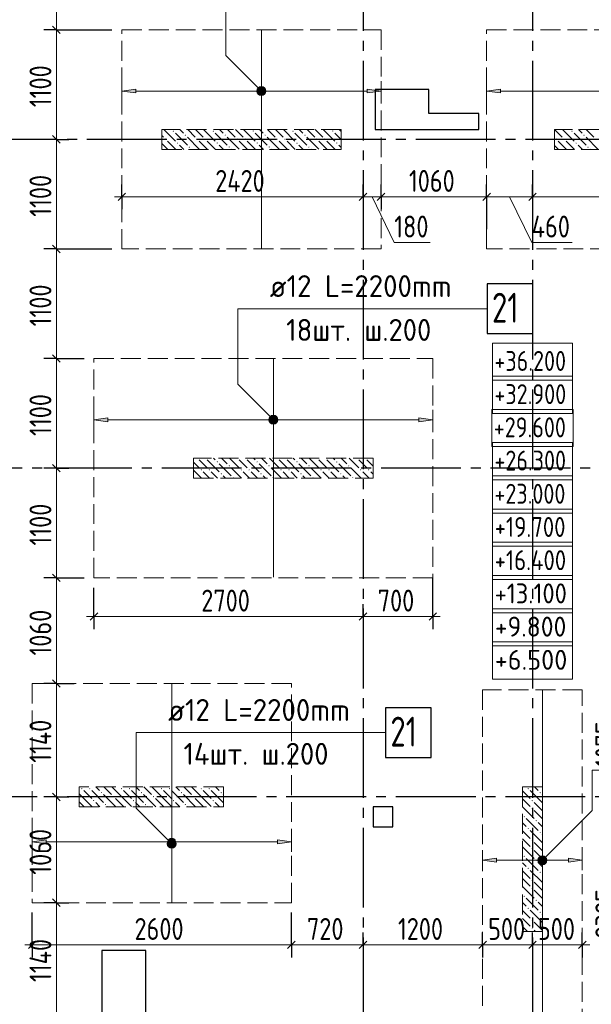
# Model space of a CAD drawing. Header units: millimetres. Extents: x 0 to 43617, y 0 to 59400.
# Tile 7 of 29: x 11179 to 16914, y 27049 to 36931. Entities that reach past the tile are written whole.
import ezdxf

# ---------------------------------------------------------------- set-up
doc = ezdxf.new("R2010")
doc.units = ezdxf.units.MM
doc.linetypes.add('______2', pattern=[270, 200, -70])
doc.linetypes.add('______5', pattern=[1100, 800, -100, 100, -100])
for name, color, linetype, lineweight in [('Standard', 7, 'Continuous', 25), ('Высотные отметки', 7, 'Continuous', 25), ('ДОП Верх по Х', 7, 'Continuous', 25), ('ЖБ Пилон', 180, 'Continuous', 25), ('Оси', 40, '______5', 18), ('Позиционная метка номер позиции', 7, 'Continuous', 13), ('Примечания', 7, 'Continuous', 25)]:
    doc.layers.add(name, color=color, linetype=linetype, lineweight=lineweight)
doc.layers.add('ЖБ Перекрытие верхний уровень', color=7, linetype='Continuous', lineweight=25, true_color=0xe0e0ff)
doc.styles.add('GOST 2.304-81', font='txt')
doc.styles.add('ISOCPEUR', font='txt')

msp = doc.modelspace()

# ---------------------------------------------------------------- hatches: boundary and pattern name
at = {"layer": 'ДОП Верх по Х', "linetype": 'Continuous', "lineweight": 13, "transparency": 33554687}
for points in [[(12344, 36195.5), (12204, 36215.5), (12344, 36235.5)], [(16004, 36195.5), (15864, 36215.5), (16004, 36235.5)], [(12064, 32895.5), (11924, 32915.5), (12064, 32935.5)], [(11444.4, 28660), (11304.4, 28680), (11444.4, 28700)], [(15964, 28474.3), (15824, 28494.3), (15964, 28514.3)]]:
    msp.add_hatch(color=7, dxfattribs=at).paths.add_polyline_path(points, flags=16)
for points in [[(13571.7, 36196.8), (13571.7, 36234.3), (13566.5, 36215.5)], [(13571.7, 36234.3), (13585.2, 36183.3), (13585.2, 36247.8)], [(13571.7, 36234.3), (13571.7, 36196.8), (13585.2, 36183.3)], [(13585.2, 36247.8), (13604, 36178), (13604, 36253)], [(13585.2, 36247.8), (13585.2, 36183.3), (13604, 36178)], [(13604, 36253), (13604, 36178), (13622.7, 36183.3)], [(13604, 36253), (13622.7, 36183.3), (13622.7, 36247.8)], [(13622.7, 36247.8), (13622.7, 36183.3), (13636.2, 36196.8)], [(13622.7, 36247.8), (13636.2, 36196.8), (13636.2, 36234.3)], [(13636.2, 36234.3), (13636.2, 36196.8), (13641.5, 36215.5)], [(14664, 36195.5), (14804, 36215.5), (14664, 36235.5)], [(13691.7, 32896.8), (13691.7, 32934.3), (13686.5, 32915.5)], [(13691.7, 32934.3), (13705.2, 32883.3), (13705.2, 32947.8)], [(13691.7, 32934.3), (13691.7, 32896.8), (13705.2, 32883.3)], [(13705.2, 32947.8), (13724, 32878), (13724, 32953)], [(13705.2, 32947.8), (13705.2, 32883.3), (13724, 32878)], [(13724, 32953), (13724, 32878), (13742.7, 32883.3)], [(13724, 32953), (13742.7, 32883.3), (13742.7, 32947.8)], [(13742.7, 32947.8), (13742.7, 32883.3), (13756.2, 32896.8)], [(13742.7, 32947.8), (13756.2, 32896.8), (13756.2, 32934.3)], [(13756.2, 32934.3), (13756.2, 32896.8), (13761.5, 32915.5)], [(15184, 32895.5), (15324, 32915.5), (15184, 32935.5)], [(12672.1, 28661.3), (12672.1, 28698.8), (12666.9, 28680)], [(12672.1, 28698.8), (12685.6, 28647.8), (12685.6, 28712.3)], [(12672.1, 28698.8), (12672.1, 28661.3), (12685.6, 28647.8)], [(12685.6, 28712.3), (12704.4, 28642.5), (12704.4, 28717.5)], [(12685.6, 28712.3), (12685.6, 28647.8), (12704.4, 28642.5)], [(12704.4, 28717.5), (12704.4, 28642.5), (12723.1, 28647.8)], [(12704.4, 28717.5), (12723.1, 28647.8), (12723.1, 28712.3)], [(12723.1, 28712.3), (12723.1, 28647.8), (12736.6, 28661.3)], [(12723.1, 28712.3), (12736.6, 28661.3), (12736.6, 28698.8)], [(12736.6, 28698.8), (12736.6, 28661.3), (12741.9, 28680)], [(13764.4, 28660), (13904.4, 28680), (13764.4, 28700)], [(16391.7, 28475.5), (16391.7, 28513), (16386.5, 28494.3)], [(16391.7, 28513), (16405.2, 28462), (16405.2, 28526.5)], [(16391.7, 28513), (16391.7, 28475.5), (16405.2, 28462)], [(16405.2, 28526.5), (16424, 28456.8), (16424, 28531.8)], [(16405.2, 28526.5), (16405.2, 28462), (16424, 28456.8)], [(16424, 28531.8), (16424, 28456.8), (16442.7, 28462)], [(16424, 28531.8), (16442.7, 28462), (16442.7, 28526.5)], [(16442.7, 28526.5), (16442.7, 28462), (16456.2, 28475.5)], [(16442.7, 28526.5), (16456.2, 28475.5), (16456.2, 28513)], [(16456.2, 28513), (16456.2, 28475.5), (16461.5, 28494.3)], [(16684, 28474.3), (16824, 28494.3), (16684, 28514.3)]]:
    msp.add_hatch(color=7, dxfattribs=at).paths.add_polyline_path(points)
at = {"layer": 'ЖБ Пилон', "linetype": 'Continuous', "lineweight": 18, "transparency": 33554687}
for points in [[(12714.5, 35813.1), (12721, 35819.6), (12727.5, 35813.1), (12721, 35806.6)], [(12834.5, 35773.1), (12841, 35779.6), (12847.4, 35773.1), (12841, 35766.6)], [(13114.5, 35813.1), (13121, 35819.6), (13127.5, 35813.1), (13121, 35806.6)], [(13234.5, 35773.1), (13241, 35779.6), (13247.4, 35773.1), (13241, 35766.6)], [(13514.5, 35813.1), (13521, 35819.6), (13527.5, 35813.1), (13521, 35806.6)], [(13634.5, 35773.1), (13641, 35779.6), (13647.4, 35773.1), (13641, 35766.6)], [(13914.5, 35813.1), (13921, 35819.6), (13927.5, 35813.1), (13921, 35806.6)], [(14034.5, 35773.1), (14041, 35779.6), (14047.4, 35773.1), (14041, 35766.6)], [(14314.5, 35813.1), (14321, 35819.6), (14327.5, 35813.1), (14321, 35806.6)], [(16714.5, 35813.1), (16721, 35819.6), (16727.5, 35813.1), (16721, 35806.6)], [(16834.5, 35773.1), (16840.9, 35779.6), (16847.4, 35773.1), (16840.9, 35766.6)], [(12634.5, 35733.1), (12641, 35739.6), (12647.4, 35733.1), (12641, 35726.6)], [(12754.4, 35693.1), (12760.9, 35699.6), (12767.4, 35693.1), (12760.9, 35686.6)], [(12954.4, 35733.1), (12960.9, 35739.6), (12967.4, 35733.1), (12960.9, 35726.6)], [(13034.5, 35733.1), (13041, 35739.6), (13047.4, 35733.1), (13041, 35726.6)], [(13154.4, 35693.1), (13160.9, 35699.6), (13167.4, 35693.1), (13160.9, 35686.6)], [(13354.4, 35733.1), (13360.9, 35739.6), (13367.4, 35733.1), (13360.9, 35726.6)], [(13434.5, 35733.1), (13441, 35739.6), (13447.4, 35733.1), (13441, 35726.6)], [(13554.4, 35693.1), (13560.9, 35699.6), (13567.4, 35693.1), (13560.9, 35686.6)], [(13754.4, 35733.1), (13760.9, 35739.6), (13767.4, 35733.1), (13760.9, 35726.6)], [(13834.5, 35733.1), (13841, 35739.6), (13847.4, 35733.1), (13841, 35726.6)], [(13954.4, 35693.1), (13960.9, 35699.6), (13967.4, 35693.1), (13960.9, 35686.6)], [(14154.4, 35733.1), (14160.9, 35739.6), (14167.4, 35733.1), (14160.9, 35726.6)], [(14234.5, 35733.1), (14241, 35739.6), (14247.4, 35733.1), (14241, 35726.6)], [(14354.4, 35693.1), (14360.9, 35699.6), (14367.4, 35693.1), (14360.9, 35686.6)], [(16554.4, 35733.1), (16560.9, 35739.6), (16567.4, 35733.1), (16560.9, 35726.6)], [(16634.5, 35733.1), (16640.9, 35739.6), (16647.4, 35733.1), (16640.9, 35726.6)], [(16754.4, 35693.1), (16760.9, 35699.6), (16767.4, 35693.1), (16760.9, 35686.6)], [(12874.5, 35653.1), (12881, 35659.6), (12887.5, 35653.1), (12881, 35646.6)], [(13274.5, 35653.1), (13281, 35659.6), (13287.5, 35653.1), (13281, 35646.6)], [(13674.5, 35653.1), (13681, 35659.6), (13687.5, 35653.1), (13681, 35646.6)], [(14074.5, 35653.1), (14081, 35659.6), (14087.5, 35653.1), (14081, 35646.6)], [(16874.5, 35653.1), (16881, 35659.6), (16887.5, 35653.1), (16881, 35646.6)], [(12964.3, 32530), (12960.9, 32526.6), (12957.6, 32530)], [(13044.3, 32530), (13041, 32526.6), (13037.6, 32530)], [(13364.3, 32530), (13360.9, 32526.6), (13357.6, 32530)], [(13444.3, 32530), (13441, 32526.6), (13437.6, 32530)], [(13764.3, 32530), (13760.9, 32526.6), (13757.6, 32530)], [(13844.3, 32530), (13841, 32526.6), (13837.6, 32530)], [(14164.3, 32530), (14160.9, 32526.6), (14157.6, 32530)], [(14244.3, 32530), (14241, 32526.6), (14237.6, 32530)], [(14564.3, 32530), (14560.9, 32526.6), (14557.6, 32530)], [(14644.3, 32530), (14641, 32526.6), (14637.6, 32530)], [(12994.5, 32413.1), (13001, 32419.6), (13007.5, 32413.1), (13001, 32406.6)], [(13074.5, 32413.1), (13081, 32419.6), (13087.5, 32413.1), (13081, 32406.6)], [(13154.4, 32493.1), (13160.9, 32499.6), (13167.4, 32493.1), (13160.9, 32486.6)], [(13274.5, 32453.1), (13281, 32459.6), (13287.5, 32453.1), (13281, 32446.6)], [(13394.5, 32413.1), (13401, 32419.6), (13407.5, 32413.1), (13401, 32406.6)], [(13474.5, 32413.1), (13481, 32419.6), (13487.5, 32413.1), (13481, 32406.6)], [(13554.4, 32493.1), (13560.9, 32499.6), (13567.4, 32493.1), (13560.9, 32486.6)], [(13674.5, 32453.1), (13681, 32459.6), (13687.5, 32453.1), (13681, 32446.6)], [(13794.5, 32413.1), (13801, 32419.6), (13807.5, 32413.1), (13801, 32406.6)], [(13874.5, 32413.1), (13881, 32419.6), (13887.5, 32413.1), (13881, 32406.6)], [(13954.4, 32493.1), (13960.9, 32499.6), (13967.4, 32493.1), (13960.9, 32486.6)], [(14074.5, 32453.1), (14081, 32459.6), (14087.5, 32453.1), (14081, 32446.6)], [(14194.5, 32413.1), (14201, 32419.6), (14207.5, 32413.1), (14201, 32406.6)], [(14274.5, 32413.1), (14281, 32419.6), (14287.5, 32413.1), (14281, 32406.6)], [(14354.4, 32493.1), (14360.9, 32499.6), (14367.4, 32493.1), (14360.9, 32486.6)], [(14474.5, 32453.1), (14481, 32459.6), (14487.5, 32453.1), (14481, 32446.6)], [(14594.5, 32413.1), (14601, 32419.6), (14607.5, 32413.1), (14601, 32406.6)], [(14674.5, 32413.1), (14681, 32419.6), (14687.5, 32413.1), (14681, 32406.6)], [(12924, 32336.6), (12927.5, 32333.1), (12924.3, 32330), (12924, 32330)], [(13194.5, 32373.1), (13201, 32379.6), (13207.5, 32373.1), (13201, 32366.6)], [(13314.5, 32333.1), (13321, 32339.6), (13327.5, 32333.1), (13324.3, 32330), (13317.6, 32330)], [(13594.5, 32373.1), (13601, 32379.6), (13607.5, 32373.1), (13601, 32366.6)], [(13714.5, 32333.1), (13721, 32339.6), (13727.5, 32333.1), (13724.3, 32330), (13717.6, 32330)], [(13994.5, 32373.1), (14001, 32379.6), (14007.5, 32373.1), (14001, 32366.6)], [(14114.5, 32333.1), (14121, 32339.6), (14127.5, 32333.1), (14124.3, 32330), (14117.6, 32330)], [(14394.5, 32373.1), (14401, 32379.6), (14407.5, 32373.1), (14401, 32366.6)], [(14514.5, 32333.1), (14521, 32339.6), (14527.5, 32333.1), (14524.3, 32330), (14517.6, 32330)], [(11794.5, 29213.1), (11801, 29219.6), (11807.5, 29213.1), (11801, 29206.6)], [(11874.5, 29213.1), (11881, 29219.6), (11887.5, 29213.1), (11881, 29206.6)], [(11994.5, 29173.1), (12001, 29179.6), (12007.5, 29173.1), (12001, 29166.6)], [(12194.5, 29213.1), (12201, 29219.6), (12207.5, 29213.1), (12201, 29206.6)], [(12274.5, 29213.1), (12281, 29219.6), (12287.5, 29213.1), (12281, 29206.6)], [(12394.5, 29173.1), (12401, 29179.6), (12407.5, 29173.1), (12401, 29166.6)], [(12594.5, 29213.1), (12601, 29219.6), (12607.5, 29213.1), (12601, 29206.6)], [(12674.5, 29213.1), (12681, 29219.6), (12687.5, 29213.1), (12681, 29206.6)], [(12794.5, 29173.1), (12801, 29179.6), (12807.5, 29173.1), (12801, 29166.6)], [(12994.5, 29213.1), (13001, 29219.6), (13007.5, 29213.1), (13001, 29206.6)], [(13074.5, 29213.1), (13081, 29219.6), (13087.5, 29213.1), (13081, 29206.6)], [(13194.5, 29173.1), (13201, 29179.6), (13207.5, 29173.1), (13201, 29166.6)], [(16274.5, 29213.1), (16281, 29219.6), (16287.5, 29213.1), (16281, 29206.6)], [(16394.5, 29173.1), (16401, 29179.6), (16407.5, 29173.1), (16401, 29166.6)], [(11914.5, 29093.1), (11921, 29099.6), (11927.5, 29093.1), (11921, 29086.6)], [(12034.5, 29053.1), (12041, 29059.6), (12047.4, 29053.1), (12041, 29046.6)], [(12114.5, 29133.1), (12121, 29139.6), (12127.5, 29133.1), (12121, 29126.6)], [(12314.5, 29093.1), (12321, 29099.6), (12327.5, 29093.1), (12321, 29086.6)], [(12434.5, 29053.1), (12441, 29059.6), (12447.4, 29053.1), (12441, 29046.6)], [(12514.5, 29133.1), (12521, 29139.6), (12527.5, 29133.1), (12521, 29126.6)], [(12714.5, 29093.1), (12721, 29099.6), (12727.5, 29093.1), (12721, 29086.6)], [(12834.5, 29053.1), (12841, 29059.6), (12847.4, 29053.1), (12841, 29046.6)], [(12914.5, 29133.1), (12921, 29139.6), (12927.5, 29133.1), (12921, 29126.6)], [(13114.5, 29093.1), (13121, 29099.6), (13127.5, 29093.1), (13121, 29086.6)], [(16314.5, 29093.1), (16321, 29099.6), (16327.5, 29093.1), (16321, 29086.6)], [(16314.5, 29013.1), (16321, 29019.6), (16327.5, 29013.1), (16321, 29006.6)], [(16234.5, 28933.1), (16240.9, 28939.6), (16247.4, 28933.1), (16240.9, 28926.6)], [(16354.4, 28893.1), (16360.9, 28899.6), (16367.4, 28893.1), (16360.9, 28886.6)], [(16274.5, 28813.1), (16281, 28819.6), (16287.5, 28813.1), (16281, 28806.6)], [(16394.5, 28773.1), (16401, 28779.6), (16407.5, 28773.1), (16401, 28766.6)], [(16314.5, 28693.1), (16321, 28699.6), (16327.5, 28693.1), (16321, 28686.6)], [(16314.5, 28613.1), (16321, 28619.6), (16327.5, 28613.1), (16321, 28606.6)], [(16234.5, 28533.1), (16240.9, 28539.6), (16247.4, 28533.1), (16240.9, 28526.6)], [(16354.4, 28493.1), (16360.9, 28499.6), (16367.4, 28493.1), (16360.9, 28486.6)], [(16274.5, 28413.1), (16281, 28419.6), (16287.5, 28413.1), (16281, 28406.6)], [(16394.5, 28373.1), (16401, 28379.6), (16407.5, 28373.1), (16401, 28366.6)], [(16314.5, 28293.1), (16321, 28299.6), (16327.5, 28293.1), (16321, 28286.6)], [(16314.5, 28213.1), (16321, 28219.6), (16327.5, 28213.1), (16321, 28206.6)], [(16234.5, 28133.1), (16240.9, 28139.6), (16247.4, 28133.1), (16240.9, 28126.6)], [(16354.4, 28093.1), (16360.9, 28099.6), (16367.4, 28093.1), (16360.9, 28086.6)], [(16274.5, 28013.1), (16281, 28019.6), (16287.5, 28013.1), (16281, 28006.6)], [(16394.5, 27973.1), (16401, 27979.6), (16407.5, 27973.1), (16401, 27966.6)], [(16314.5, 27893.1), (16321, 27899.6), (16327.5, 27893.1), (16321, 27886.6)], [(16314.5, 27813.1), (16321, 27819.6), (16327.5, 27813.1), (16321, 27806.6)]]:
    msp.add_hatch(color=7, dxfattribs=at).paths.add_polyline_path(points, flags=16)
at = {"layer": 'Позиционная метка номер позиции', "linetype": 'Continuous', "lineweight": 13, "transparency": 33554687}
for points in [[(13572.2, 36183.7), (13615.5, 36258.8), (13560.7, 36204.1)], [(13560.7, 36204.1), (13615.5, 36258.8), (13592.5, 36258.8)], [(13560.7, 36204.1), (13592.5, 36258.8), (13560.7, 36227)], [(13560.7, 36227), (13592.5, 36258.8), (13572.2, 36247.3)], [(13572.2, 36183.7), (13635.8, 36247.3), (13615.5, 36258.8)], [(13592.5, 36172.2), (13635.8, 36247.3), (13572.2, 36183.7)], [(13592.5, 36172.2), (13647.3, 36227), (13635.8, 36247.3)], [(13615.5, 36172.2), (13647.3, 36227), (13592.5, 36172.2)], [(13615.5, 36172.2), (13647.3, 36204.1), (13647.3, 36227)], [(13647.3, 36204.1), (13615.5, 36172.2), (13635.8, 36183.7)], [(13692.2, 32883.7), (13735.4, 32958.8), (13680.7, 32904.1)], [(13680.7, 32904.1), (13735.4, 32958.8), (13712.5, 32958.8)], [(13680.7, 32904.1), (13712.5, 32958.8), (13680.7, 32927)], [(13680.7, 32927), (13712.5, 32958.8), (13692.2, 32947.3)], [(13692.2, 32883.7), (13755.8, 32947.3), (13735.4, 32958.8)], [(13712.5, 32872.2), (13755.8, 32947.3), (13692.2, 32883.7)], [(13712.5, 32872.2), (13767.3, 32927), (13755.8, 32947.3)], [(13735.4, 32872.2), (13767.3, 32927), (13712.5, 32872.2)], [(13735.4, 32872.2), (13767.3, 32904.1), (13767.3, 32927)], [(13767.3, 32904.1), (13735.4, 32872.2), (13755.8, 32883.7)], [(12672.6, 28629.2), (12715.8, 28704.3), (12661.1, 28649.6)], [(12661.1, 28649.6), (12715.8, 28704.3), (12692.9, 28704.3)], [(12661.1, 28649.6), (12692.9, 28704.3), (12661.1, 28672.5)], [(12661.1, 28672.5), (12692.9, 28704.3), (12672.6, 28692.8)], [(12672.6, 28629.2), (12736.2, 28692.8), (12715.8, 28704.3)], [(12692.9, 28617.7), (12736.2, 28692.8), (12672.6, 28629.2)], [(12692.9, 28617.7), (12747.7, 28672.5), (12736.2, 28692.8)], [(12715.8, 28617.7), (12747.7, 28672.5), (12692.9, 28617.7)], [(12715.8, 28617.7), (12747.7, 28649.6), (12747.7, 28672.5)], [(12747.7, 28649.6), (12715.8, 28617.7), (12736.2, 28629.2)], [(16380.7, 28505.7), (16455.8, 28462.5), (16392.2, 28526.1)], [(16380.7, 28482.8), (16435.4, 28451), (16380.7, 28505.7)], [(16380.7, 28505.7), (16435.4, 28451), (16455.8, 28462.5)], [(16412.5, 28451), (16380.7, 28482.8), (16392.2, 28462.5)], [(16380.7, 28482.8), (16412.5, 28451), (16435.4, 28451)], [(16392.2, 28526.1), (16467.3, 28482.8), (16412.5, 28537.5)], [(16392.2, 28526.1), (16455.8, 28462.5), (16467.3, 28482.8)], [(16412.5, 28537.5), (16467.3, 28482.8), (16467.3, 28505.7)], [(16412.5, 28537.5), (16467.3, 28505.7), (16435.4, 28537.5)], [(16435.4, 28537.5), (16467.3, 28505.7), (16455.8, 28526.1)]]:
    msp.add_hatch(color=7, dxfattribs=at).paths.add_polyline_path(points)

# ---------------------------------------------------------------- linework, layer by layer
at = {"layer": 'Standard', "color": 7, "linetype": 'Continuous', "lineweight": 13, "transparency": 33554687}
for p, q in [((11546.9, 37930), (11546.9, 36830)), ((11546.9, 36830), (11546.9, 35730)), ((11546.9, 35730), (11546.9, 34630)), ((12204, 35153.1), (12129, 35153.1)), ((14624, 35153.1), (14804, 35153.1)), ((14714, 35153.1), (14936.4, 34694.9)), ((14804, 35153.1), (15864, 35153.1)), ((15864, 35153.1), (16324, 35153.1)), ((16094, 35153.1), (16316.4, 34694.9)), ((16324, 35153.1), (19264, 35153.1)), ((14936.4, 34694.9), (15296.1, 34694.9)), ((16316.4, 34694.9), (16723, 34694.9)), ((11546.9, 34630), (11546.9, 33530)), ((11546.9, 33530), (11546.9, 32430)), ((11546.9, 32430), (11546.9, 31330)), ((11546.9, 31330), (11546.9, 30268.9)), ((11924, 30940.7), (11849, 30940.7)), ((11924, 30940.7), (14624, 30940.7)), ((14624, 30940.7), (15324, 30940.7)), ((15324, 30940.7), (15399, 30940.7)), ((11546.9, 30268.9), (11546.9, 29130)), ((11546.9, 29130), (11546.9, 28068.9)), ((11546.9, 28068.9), (11546.9, 26930)), ((11304.4, 27645.1), (11229.4, 27645.1)), ((11304.4, 27645.1), (13904.4, 27645.1)), ((13904.4, 27645.1), (14624, 27645.1)), ((14624, 27645.1), (15824, 27645.1)), ((15824, 27645.1), (16324, 27645.1)), ((16324, 27645.1), (16824, 27645.1)), ((16824, 27645.1), (16899, 27645.1))]:
    msp.add_line(p, q, dxfattribs=at)
at = {"layer": 'Standard', "color": 7, "linetype": 'Continuous', "lineweight": 25, "transparency": 33554687}
for p, q in [((11509.4, 36867.5), (11584.4, 36792.5)), ((14744, 36230), (14744, 35830)), ((15284, 36230), (14744, 36230)), ((15284, 35990), (15284, 36230)), ((15784, 35990), (15284, 35990)), ((15784, 35830), (15784, 35990)), ((14744, 35830), (15784, 35830)), ((11509.4, 35767.5), (11584.4, 35692.5)), ((12166.5, 35115.6), (12241.5, 35190.6)), ((14586.5, 35115.6), (14661.5, 35190.6)), ((14766.5, 35115.6), (14841.5, 35190.6)), ((15826.5, 35115.6), (15901.5, 35190.6)), ((16286.5, 35115.6), (16361.5, 35190.6)), ((11509.4, 34667.5), (11584.4, 34592.5)), ((11509.4, 33567.5), (11584.4, 33492.5)), ((11509.4, 32467.5), (11584.4, 32392.5)), ((11509.4, 31367.5), (11584.4, 31292.5)), ((11886.5, 30903.2), (11961.5, 30978.2)), ((14586.5, 30903.2), (14661.5, 30978.2)), ((15286.5, 30903.2), (15361.5, 30978.2)), ((11509.4, 30306.4), (11584.4, 30231.4)), ((11509.4, 29167.5), (11584.4, 29092.5)), ((14724, 29030), (14724, 28830)), ((14924, 29030), (14724, 29030)), ((14924, 28830), (14924, 29030)), ((14724, 28830), (14924, 28830)), ((11509.4, 28106.4), (11584.4, 28031.4)), ((11266.9, 27607.6), (11341.9, 27682.6)), ((13866.9, 27607.6), (13941.9, 27682.6)), ((14586.5, 27607.6), (14661.5, 27682.6)), ((15786.5, 27607.6), (15861.5, 27682.6)), ((16286.5, 27607.6), (16361.5, 27682.6)), ((16786.5, 27607.6), (16861.5, 27682.6)), ((12004, 27590), (12004, 26330)), ((12444, 27590), (12004, 27590)), ((12444, 25930), (12444, 27590))]:
    msp.add_line(p, q, dxfattribs=at)
at = {"layer": 'Standard', "color": 251, "linetype": 'Continuous', "lineweight": -3, "true_color": 0x656565, "transparency": 33554687}
for p, q in [((11546.9, 36830), (11421.9, 36830)), ((11546.9, 36830), (11671.9, 36830)), ((11546.9, 35730), (11421.9, 35730)), ((11546.9, 35730), (11671.9, 35730)), ((11546.9, 35730), (11546.9, 35730)), ((12204, 35153.1), (12204, 35278.1)), ((14624, 35153.1), (14624, 35278.1)), ((14804, 35153.1), (14804, 35278.1)), ((15864, 35153.1), (15864, 35278.1)), ((16324, 35153.1), (16324, 35278.1)), ((12204, 35153.1), (12204, 35028.1)), ((12204, 35153.1), (12204, 35153.1)), ((14624, 35153.1), (14624, 35028.1)), ((14624, 35153.1), (14624, 35153.1)), ((14804, 35153.1), (14804, 35028.1)), ((14804, 35153.1), (14804, 35153.1)), ((15864, 35153.1), (15864, 35028.1)), ((15864, 35153.1), (15864, 34830)), ((16324, 35153.1), (16324, 35028.1)), ((16324, 35153.1), (16324, 35153.1)), ((11546.9, 34630), (11421.9, 34630)), ((11546.9, 34630), (11671.9, 34630)), ((11546.9, 33530), (11421.9, 33530)), ((11546.9, 33530), (11671.9, 33530)), ((11546.9, 32430), (11421.9, 32430)), ((11546.9, 32430), (11671.9, 32430)), ((11546.9, 32430), (11546.9, 32430)), ((11546.9, 31330), (11421.9, 31330)), ((11546.9, 31330), (11671.9, 31330)), ((15324, 30940.7), (15324, 31330)), ((11924, 30940.7), (11924, 31230)), ((11924, 30940.7), (11924, 31065.7)), ((14624, 30940.7), (14624, 31065.7)), ((15324, 30940.7), (15324, 31065.7)), ((11924, 30940.7), (11924, 30815.7)), ((14624, 30940.7), (14624, 30815.7)), ((14624, 30940.7), (14624, 30940.7)), ((15324, 30940.7), (15324, 30815.7)), ((11546.9, 30268.9), (11421.9, 30268.9)), ((11546.9, 30268.9), (11671.9, 30268.9)), ((11546.9, 30268.9), (11726.5, 30268.9)), ((11546.9, 29130), (11421.9, 29130)), ((11546.9, 29130), (11671.9, 29130)), ((11546.9, 29130), (11552.7, 29130)), ((11546.9, 28068.9), (11421.9, 28068.9)), ((11546.9, 28068.9), (11671.9, 28068.9)), ((11546.9, 28068.9), (11546.9, 28068.9)), ((11304.4, 27645.1), (11304.4, 27968.9)), ((11304.4, 27645.1), (11304.4, 27770.1)), ((13904.4, 27645.1), (13904.4, 27770.1)), ((14624, 27645.1), (14624, 27770.1)), ((15824, 27645.1), (15824, 27770.1)), ((16324, 27645.1), (16324, 27770.1)), ((16824, 27645.1), (16824, 27770.1)), ((11304.4, 27645.1), (11304.4, 27520.1)), ((13904.4, 27645.1), (13904.4, 27520.1)), ((14624, 27645.1), (14624, 27520.1)), ((14624, 27645.1), (14624, 27645.1)), ((15824, 27645.1), (15824, 27520.1)), ((15824, 27645.1), (15824, 27645.1)), ((16324, 27645.1), (16324, 27520.1)), ((16324, 27645.1), (16324, 27645.1)), ((16824, 27645.1), (16824, 27520.1)), ((16824, 27645.1), (16824, 27645.1))]:
    msp.add_line(p, q, dxfattribs=at)
for points in [[(11546.9, 36830), (11707.4, 36830), (11707.4, 36830), (12104, 36830)], [(11546.9, 34630), (11747.6, 34630), (11747.6, 34630), (12104, 34630)], [(11546.9, 33530), (11767.7, 33530), (11767.7, 33530), (11824, 33530)], [(11546.9, 31330), (11807.9, 31330), (11807.9, 31330), (11824, 31330)], [(13904.4, 27645.1), (13904.4, 27662.1), (13904.4, 27662.1), (13904.4, 27662.1), (13904.4, 27662.1), (13904.4, 27662.1), (13904.4, 27662.1), (13904.4, 27662.1), (13904.4, 27662.1), (13904.4, 27968.9)]]:
    msp.add_lwpolyline(points, dxfattribs=at)
at = {"layer": 'Standard', "color": 7, "linetype": 'Continuous', "lineweight": 13, "transparency": 33554687}
msp.add_lwpolyline([(12204, 35153.1), (13183.2, 35153.1), (13183.2, 35153.1), (13300.6, 35153.1), (13300.6, 35153.1), (14624, 35153.1)], dxfattribs=at)
at = {"layer": 'Высотные отметки', "color": 7, "linetype": 'Continuous', "lineweight": 18, "transparency": 33554687}
for points in [[(15922.3, 33312.9), (16725.7, 33312.9), (16725.7, 33686.2), (15922.3, 33686.2), (15922.3, 33312.9)], [(15922.3, 32979.5), (16725.7, 32979.5), (16725.7, 33352.9), (15922.3, 33352.9), (15922.3, 32979.5)], [(15915.7, 32646.2), (16732.3, 32646.2), (16732.3, 33019.5), (15915.7, 33019.5), (15915.7, 32646.2)], [(15922.3, 32312.9), (16725.7, 32312.9), (16725.7, 32686.2), (15922.3, 32686.2), (15922.3, 32312.9)], [(15922.3, 31979.5), (16725.7, 31979.5), (16725.7, 32352.9), (15922.3, 32352.9), (15922.3, 31979.5)], [(15923.7, 31646.2), (16724.3, 31646.2), (16724.3, 32019.5), (15923.7, 32019.5), (15923.7, 31646.2)], [(15923.7, 31312.9), (16724.3, 31312.9), (16724.3, 31686.2), (15923.7, 31686.2), (15923.7, 31312.9)], [(15922.2, 30979.5), (16724.6, 30979.5), (16724.6, 31352.9), (15922.2, 31352.9), (15922.2, 30979.5)], [(15922.8, 30646.2), (16725.2, 30646.2), (16725.2, 31019.5), (15922.8, 31019.5), (15922.8, 30646.2)], [(15921.2, 30312.9), (16726.8, 30312.9), (16726.8, 30686.2), (15921.2, 30686.2), (15921.2, 30312.9)]]:
    msp.add_lwpolyline(points, dxfattribs=at)
at = {"layer": 'ДОП Верх по Х', "color": 7, "linetype": 'Continuous', "lineweight": 18, "transparency": 33554687}
for p, q in [((13604, 36824), (13604, 34636)), ((13724, 33524), (13724, 31336)), ((12704.4, 30262.9), (12704.4, 28074.9)), ((16424, 30199), (16424, 26811))]:
    msp.add_line(p, q, dxfattribs=at)
at = {"layer": 'ДОП Верх по Х', "color": 251, "linetype": 'Continuous', "lineweight": 13, "true_color": 0x494949, "transparency": 33554687}
for p, q in [((12204, 36215.5), (12204, 36315.5)), ((14804, 36215.5), (14804, 36315.5)), ((15864, 36215.5), (15864, 36315.5)), ((12204, 36215.5), (12344, 36235.5)), ((12344, 36195.5), (12204, 36215.5)), ((12204, 36215.5), (12204, 36115.5)), ((12204, 36215.5), (12204, 36215.5)), ((12344, 36235.5), (12344, 36195.5)), ((12344, 36215.5), (13574, 36215.5)), ((13604, 36253), (13604, 36253)), ((13604, 36178), (13604, 36178)), ((13634, 36215.5), (14664, 36215.5)), ((14804, 36215.5), (14664, 36235.5)), ((14664, 36235.5), (14664, 36195.5)), ((14664, 36195.5), (14804, 36215.5)), ((14804, 36215.5), (14804, 36115.5)), ((14804, 36215.5), (14804, 36215.5)), ((15864, 36215.5), (16004, 36235.5)), ((16004, 36195.5), (15864, 36215.5)), ((15864, 36215.5), (15864, 36115.5)), ((15864, 36215.5), (15864, 36215.5)), ((16004, 36235.5), (16004, 36195.5)), ((16004, 36215.5), (17634, 36215.5)), ((11924, 32915.5), (11924, 33015.5)), ((15324, 32915.5), (15324, 33015.5)), ((11924, 32915.5), (12064, 32935.5)), ((12064, 32895.5), (11924, 32915.5)), ((11924, 32915.5), (11924, 32815.5)), ((11924, 32915.5), (11924, 32915.5)), ((12064, 32935.5), (12064, 32895.5)), ((12064, 32915.5), (13694, 32915.5)), ((13724, 32953), (13724, 32953)), ((13754, 32915.5), (15184, 32915.5)), ((15324, 32915.5), (15184, 32935.5)), ((15184, 32935.5), (15184, 32895.5)), ((15184, 32895.5), (15324, 32915.5)), ((15324, 32915.5), (15324, 32815.5)), ((15324, 32915.5), (15324, 32915.5)), ((13724, 32878), (13724, 32878)), ((11304.4, 28680), (11304.4, 28780)), ((13904.4, 28680), (13904.4, 28780)), ((11304.4, 28680), (11444.4, 28700)), ((11444.4, 28660), (11304.4, 28680)), ((11304.4, 28680), (11304.4, 28580)), ((11304.4, 28680), (11304.4, 28680)), ((11444.4, 28700), (11444.4, 28660)), ((11444.4, 28680), (12674.4, 28680)), ((12704.4, 28717.5), (12704.4, 28717.5)), ((12734.4, 28680), (13764.4, 28680)), ((13904.4, 28680), (13764.4, 28700)), ((13764.4, 28700), (13764.4, 28660)), ((13764.4, 28660), (13904.4, 28680)), ((13904.4, 28680), (13904.4, 28580)), ((13904.4, 28680), (13904.4, 28680)), ((12704.4, 28642.5), (12704.4, 28642.5)), ((15824, 28494.3), (15824, 28594.3)), ((16824, 28494.3), (16824, 28594.3)), ((15824, 28494.3), (15964, 28514.3)), ((15964, 28474.3), (15824, 28494.3)), ((15824, 28494.3), (15824, 28394.3)), ((15824, 28494.3), (15824, 28494.3)), ((15964, 28514.3), (15964, 28474.3)), ((15964, 28494.3), (16394, 28494.3)), ((16424, 28531.8), (16424, 28531.8)), ((16454, 28494.3), (16684, 28494.3)), ((16824, 28494.3), (16684, 28514.3)), ((16684, 28514.3), (16684, 28474.3)), ((16684, 28474.3), (16824, 28494.3)), ((16824, 28494.3), (16824, 28394.3)), ((16824, 28494.3), (16824, 28494.3)), ((16424, 28456.8), (16424, 28456.8))]:
    msp.add_line(p, q, dxfattribs=at)
at = {"layer": 'ДОП Верх по Х', "color": 7, "linetype": 'Continuous', "lineweight": 13, "transparency": 33554687}
for p, q in [((13667.6, 34030), (15753.6, 34030)), ((12648, 29775.5), (14734, 29775.5))]:
    msp.add_line(p, q, dxfattribs=at)
at = {"layer": 'ДОП Верх по Х', "color": 7, "linetype": 'Continuous', "lineweight": 25, "transparency": 33554687}
for points in [[(15867.6, 33780), (16327.6, 33780), (16327.6, 34280), (15867.6, 34280), (15867.6, 33780)], [(14848, 29525.5), (15308, 29525.5), (15308, 30025.5), (14848, 30025.5), (14848, 29525.5)]]:
    msp.add_lwpolyline(points, dxfattribs=at)
at = {"layer": 'ДОП Верх по Х', "color": 251, "linetype": 'Continuous', "lineweight": 13, "true_color": 0x494949, "transparency": 33554687}
for centre in [(13604, 36215.5), (13724, 32915.5), (12704.4, 28680), (16424, 28494.3)]:
    msp.add_circle(centre, 37.5, dxfattribs=at)
at = {"layer": 'ЖБ Перекрытие верхний уровень', "color": 7, "linetype": 'Continuous', "lineweight": 18, "transparency": 33554687}
for p, q in [((15284, 36230), (14744, 36230)), ((14744, 36230), (14744, 35830)), ((15284, 35990), (15284, 36230)), ((15784, 35990), (15284, 35990)), ((15784, 35830), (15784, 35990)), ((14744, 35830), (15284, 35830)), ((15284, 35830), (15784, 35830)), ((14924, 29030), (14724, 29030)), ((14724, 29030), (14724, 28830)), ((14924, 28830), (14924, 29030)), ((14724, 28830), (14924, 28830)), ((12444, 27590), (12004, 27590)), ((12004, 27590), (12004, 26330)), ((12444, 26330), (12444, 27590))]:
    msp.add_line(p, q, dxfattribs=at)
at = {"layer": 'ЖБ Пилон', "color": 253, "linetype": '______2', "lineweight": 13, "true_color": 0xa0a0a0, "transparency": 33554687}
for p, q in [((14404, 35830), (12604, 35830)), ((12604, 35830), (12604, 35630)), ((14404, 35630), (14404, 35830)), ((18344, 35830), (16544, 35830)), ((16544, 35830), (16544, 35630)), ((12604, 35630), (14404, 35630)), ((16544, 35630), (18344, 35630)), ((14724, 32530), (12924, 32530)), ((12924, 32530), (12924, 32330)), ((14724, 32330), (14724, 32530)), ((12924, 32330), (14724, 32330)), ((13224, 29230), (11774, 29230)), ((11774, 29230), (11774, 29030)), ((13224, 29030), (13224, 29230)), ((16224, 29230), (16224, 27780)), ((16424, 29230), (16224, 29230)), ((16424, 27780), (16424, 29230)), ((11774, 29030), (13224, 29030)), ((16224, 27780), (16424, 27780))]:
    msp.add_line(p, q, dxfattribs=at)
at = {"layer": 'ЖБ Пилон', "color": 9, "linetype": 'Continuous', "lineweight": 18, "true_color": 0xc7c7c7, "transparency": 33554687}
for p, q in [((12624.1, 35830), (12741, 35713.1)), ((12741, 35793.1), (12860.9, 35673.1)), ((12821, 35793.1), (12784.1, 35830)), ((12864.1, 35830), (12941, 35753.1)), ((12944.1, 35830), (13021, 35753.1)), ((13024.1, 35830), (13141, 35713.1)), ((13141, 35793.1), (13260.9, 35673.1)), ((13221, 35793.1), (13184.1, 35830)), ((13264.1, 35830), (13341, 35753.1)), ((13344.1, 35830), (13421, 35753.1)), ((13424.1, 35830), (13541, 35713.1)), ((13541, 35793.1), (13660.9, 35673.1)), ((13621, 35793.1), (13584.1, 35830)), ((13664.1, 35830), (13741, 35753.1)), ((13744.1, 35830), (13821, 35753.1)), ((13824.1, 35830), (13941, 35713.1)), ((13941, 35793.1), (14060.9, 35673.1)), ((14021, 35793.1), (13984.1, 35830)), ((14064.1, 35830), (14141, 35753.1)), ((14144.1, 35830), (14221, 35753.1)), ((14224.1, 35830), (14341, 35713.1)), ((14341, 35793.1), (14404, 35730.1)), ((14404, 35810.1), (14384.1, 35830)), ((16544.1, 35830), (16621, 35753.1)), ((16624.1, 35830), (16740.9, 35713.1)), ((16740.9, 35793.1), (16860.9, 35673.1)), ((16821, 35793.1), (16784.1, 35830)), ((16864.1, 35830), (16940.9, 35753.1)), ((12604, 35770.1), (12621, 35753.1)), ((12621, 35673.1), (12604, 35690.1)), ((12660.9, 35713.1), (12744.1, 35630)), ((12860.9, 35753.1), (12981, 35633.1)), ((13021, 35673.1), (12981, 35713.1)), ((13060.9, 35713.1), (13144.1, 35630)), ((13260.9, 35753.1), (13381, 35633.1)), ((13421, 35673.1), (13381, 35713.1)), ((13460.9, 35713.1), (13544.1, 35630)), ((13660.9, 35753.1), (13781, 35633.1)), ((13821, 35673.1), (13781, 35713.1)), ((13860.9, 35713.1), (13944.1, 35630)), ((14060.9, 35753.1), (14181, 35633.1)), ((14221, 35673.1), (14181, 35713.1)), ((14260.9, 35713.1), (14344.1, 35630)), ((16621, 35673.1), (16581, 35713.1)), ((16660.9, 35713.1), (16744.1, 35630)), ((16860.9, 35753.1), (16981, 35633.1)), ((12660.9, 35633.1), (12621, 35673.1)), ((12781, 35673.1), (12824.1, 35630)), ((12904.1, 35630), (12901, 35633.1)), ((13060.9, 35633.1), (13021, 35673.1)), ((13181, 35673.1), (13224.1, 35630)), ((13304.1, 35630), (13301, 35633.1)), ((13460.9, 35633.1), (13421, 35673.1)), ((13581, 35673.1), (13624.1, 35630)), ((13704.1, 35630), (13701, 35633.1)), ((13860.9, 35633.1), (13821, 35673.1)), ((13981, 35673.1), (14024.1, 35630)), ((14104.1, 35630), (14101, 35633.1)), ((14260.9, 35633.1), (14221, 35673.1)), ((14381, 35673.1), (14404, 35650.1)), ((16544, 35670.1), (16581, 35633.1)), ((16660.9, 35633.1), (16621, 35673.1)), ((16781, 35673.1), (16824.1, 35630)), ((16904.1, 35630), (16901, 35633.1)), ((13124.1, 32530), (13141, 32513.1)), ((13204.1, 32530), (13260.9, 32473.1)), ((13284.1, 32530), (13381, 32433.1)), ((13524.1, 32530), (13541, 32513.1)), ((13604.1, 32530), (13660.9, 32473.1)), ((13684.1, 32530), (13781, 32433.1)), ((13924.1, 32530), (13941, 32513.1)), ((14004.1, 32530), (14060.9, 32473.1)), ((14084.1, 32530), (14181, 32433.1)), ((14324.1, 32530), (14341, 32513.1)), ((14404.1, 32530), (14460.9, 32473.1)), ((14484.1, 32530), (14581, 32433.1)), ((12924, 32490.1), (12981, 32433.1)), ((13021, 32473.1), (12981, 32513.1)), ((13060.9, 32433.1), (13021, 32473.1)), ((13060.9, 32513.1), (13181, 32393.1)), ((13181, 32473.1), (13301, 32353.1)), ((13404.1, 32330), (13301, 32433.1)), ((13421, 32473.1), (13381, 32513.1)), ((13460.9, 32433.1), (13421, 32473.1)), ((13460.9, 32513.1), (13581, 32393.1)), ((13581, 32473.1), (13701, 32353.1)), ((13804.1, 32330), (13701, 32433.1)), ((13821, 32473.1), (13781, 32513.1)), ((13860.9, 32433.1), (13821, 32473.1)), ((13860.9, 32513.1), (13981, 32393.1)), ((13981, 32473.1), (14101, 32353.1)), ((14204.1, 32330), (14101, 32433.1)), ((14221, 32473.1), (14181, 32513.1)), ((14260.9, 32433.1), (14221, 32473.1)), ((14260.9, 32513.1), (14381, 32393.1)), ((14381, 32473.1), (14501, 32353.1)), ((14604.1, 32330), (14501, 32433.1)), ((14621, 32473.1), (14581, 32513.1)), ((14660.9, 32433.1), (14621, 32473.1)), ((14660.9, 32513.1), (14724, 32450.1)), ((13004.1, 32330), (12924, 32410.1)), ((13021, 32393.1), (13084.1, 32330)), ((13101, 32393.1), (13164.1, 32330)), ((13244.1, 32330), (13221, 32353.1)), ((13421, 32393.1), (13484.1, 32330)), ((13501, 32393.1), (13564.1, 32330)), ((13644.1, 32330), (13621, 32353.1)), ((13821, 32393.1), (13884.1, 32330)), ((13901, 32393.1), (13964.1, 32330)), ((14044.1, 32330), (14021, 32353.1)), ((14221, 32393.1), (14284.1, 32330)), ((14301, 32393.1), (14364.1, 32330)), ((14444.1, 32330), (14421, 32353.1)), ((14621, 32393.1), (14684.1, 32330)), ((14701, 32393.1), (14724, 32370.1)), ((11821, 29113.1), (11774, 29160.1)), ((11821, 29193.1), (11901, 29113.1)), ((11901, 29193.1), (12021, 29073.1)), ((11944.1, 29230), (11981, 29193.1)), ((12024.1, 29230), (12101, 29153.1)), ((12221, 29113.1), (12104.1, 29230)), ((12221, 29193.1), (12301, 29113.1)), ((12301, 29193.1), (12421, 29073.1)), ((12344.1, 29230), (12381, 29193.1)), ((12424.1, 29230), (12501, 29153.1)), ((12621, 29113.1), (12504.1, 29230)), ((12621, 29193.1), (12701, 29113.1)), ((12701, 29193.1), (12821, 29073.1)), ((12744.1, 29230), (12781, 29193.1)), ((12824.1, 29230), (12901, 29153.1)), ((13021, 29113.1), (12904.1, 29230)), ((13021, 29193.1), (13101, 29113.1)), ((13101, 29193.1), (13221, 29073.1)), ((13144.1, 29230), (13181, 29193.1)), ((16224, 29190.1), (16301, 29113.1)), ((16301, 29193.1), (16421, 29073.1)), ((16344.1, 29230), (16381, 29193.1)), ((11774, 29080.1), (11821, 29033.1)), ((11821, 29113.1), (11901, 29033.1)), ((11981, 29033.1), (11941, 29073.1)), ((12141, 29033.1), (12021, 29153.1)), ((12141, 29113.1), (12221, 29033.1)), ((12221, 29113.1), (12301, 29033.1)), ((12381, 29033.1), (12341, 29073.1)), ((12541, 29033.1), (12421, 29153.1)), ((12541, 29113.1), (12621, 29033.1)), ((12621, 29113.1), (12701, 29033.1)), ((12781, 29033.1), (12741, 29073.1)), ((12941, 29033.1), (12821, 29153.1)), ((12941, 29113.1), (13021, 29033.1)), ((13021, 29113.1), (13101, 29033.1)), ((13181, 29033.1), (13141, 29073.1)), ((13224, 29150.1), (13221, 29153.1)), ((16224, 29110.1), (16301, 29033.1)), ((16381, 29033.1), (16340.9, 29073.1)), ((16424, 29150.1), (16421, 29153.1)), ((11821, 29033.1), (11824.1, 29030)), ((11984.1, 29030), (11981, 29033.1)), ((12060.9, 29033.1), (12064.1, 29030)), ((12141, 29033.1), (12144.1, 29030)), ((12221, 29033.1), (12224.1, 29030)), ((12384.1, 29030), (12381, 29033.1)), ((12460.9, 29033.1), (12464.1, 29030)), ((12541, 29033.1), (12544.1, 29030)), ((12621, 29033.1), (12624.1, 29030)), ((12784.1, 29030), (12781, 29033.1)), ((12860.9, 29033.1), (12864.1, 29030)), ((12941, 29033.1), (12944.1, 29030)), ((13021, 29033.1), (13024.1, 29030)), ((13184.1, 29030), (13181, 29033.1)), ((16224, 29030.1), (16340.9, 28913.1)), ((16340.9, 28993.1), (16424, 28910.1)), ((16421, 28993.1), (16381, 29033.1)), ((16260.9, 28833.1), (16224, 28870.1)), ((16260.9, 28913.1), (16381, 28793.1)), ((16381, 28873.1), (16424, 28830.1)), ((16224, 28790.1), (16301, 28713.1)), ((16301, 28793.1), (16421, 28673.1)), ((16224, 28710.1), (16301, 28633.1)), ((16381, 28633.1), (16340.9, 28673.1)), ((16424, 28750.1), (16421, 28753.1)), ((16224, 28630.1), (16340.9, 28513.1)), ((16340.9, 28593.1), (16424, 28510.1)), ((16421, 28593.1), (16381, 28633.1)), ((16260.9, 28433.1), (16224, 28470.1)), ((16260.9, 28513.1), (16381, 28393.1)), ((16381, 28473.1), (16424, 28430.1)), ((16224, 28390.1), (16301, 28313.1)), ((16301, 28393.1), (16421, 28273.1)), ((16224, 28310.1), (16301, 28233.1)), ((16381, 28233.1), (16340.9, 28273.1)), ((16424, 28350.1), (16421, 28353.1)), ((16224, 28230.1), (16340.9, 28113.1)), ((16340.9, 28193.1), (16424, 28110.1)), ((16421, 28193.1), (16381, 28233.1)), ((16260.9, 28033.1), (16224, 28070.1)), ((16260.9, 28113.1), (16381, 27993.1)), ((16381, 28073.1), (16424, 28030.1)), ((16224, 27990.1), (16301, 27913.1)), ((16301, 27993.1), (16421, 27873.1)), ((16224, 27910.1), (16301, 27833.1)), ((16381, 27833.1), (16340.9, 27873.1)), ((16424, 27950.1), (16421, 27953.1)), ((16224, 27830.1), (16274.1, 27780)), ((16340.9, 27793.1), (16354.1, 27780)), ((16421, 27793.1), (16381, 27833.1))]:
    msp.add_line(p, q, dxfattribs=at)
at = {"layer": 'Оси', "color": 8, "linetype": '______5', "lineweight": -3, "transparency": 33554687}
for p, q in [((14624, 57420), (14624, 7100)), ((16324, 57420), (16324, 7100)), ((22554, 35730), (3600, 35730)), ((23304, 32430), (3600, 32430)), ((22354, 29130), (3600, 29130))]:
    msp.add_line(p, q, dxfattribs=at)
at = {"layer": 'Позиционная метка номер позиции', "color": 7, "linetype": 'Continuous', "lineweight": 13, "transparency": 33554687}
for p, q in [((13572.2, 36247.3), (13572.2, 36247.3)), ((13572.2, 36183.7), (13572.2, 36183.7)), ((13635.8, 36247.3), (13635.8, 36247.3)), ((13635.8, 36183.7), (13635.8, 36183.7)), ((13692.2, 32947.3), (13692.2, 32947.3)), ((13755.8, 32947.3), (13755.8, 32947.3)), ((13692.2, 32883.7), (13692.2, 32883.7)), ((13755.8, 32883.7), (13755.8, 32883.7)), ((12672.6, 28692.8), (12672.6, 28692.8)), ((12736.2, 28692.8), (12736.2, 28692.8)), ((12672.6, 28629.2), (12672.6, 28629.2)), ((12736.2, 28629.2), (12736.2, 28629.2)), ((16392.2, 28526.1), (16392.2, 28526.1)), ((16392.2, 28462.5), (16392.2, 28462.5)), ((16455.8, 28526.1), (16455.8, 28526.1)), ((16455.8, 28462.5), (16455.8, 28462.5))]:
    msp.add_line(p, q, dxfattribs=at)
for points in [[(13604, 36215.5), (13247.6, 36571.9), (13247.6, 37330), (15747.6, 37330)], [(13724, 32915.5), (13367.6, 33271.9), (13367.6, 34030), (15867.6, 34030)], [(12704.4, 28661), (12348, 29017.4), (12348, 29775.5), (14848, 29775.5)], [(16424, 28494.3), (16924, 28994.3), (16924, 29398.8), (19724, 29398.8)]]:
    msp.add_lwpolyline(points, dxfattribs=at)
for centre in [(13604, 36215.5), (13724, 32915.5), (12704.4, 28661), (16424, 28494.3)]:
    msp.add_circle(centre, 45, dxfattribs=at)
at = {"layer": 'Примечания', "color": 7, "linetype": '______2', "lineweight": 18, "transparency": 33554687}
for p, q in [((12204, 36830), (14804, 36830)), ((12204, 34630), (12204, 36830)), ((14804, 36830), (14804, 34630)), ((15864, 36830), (19264, 36830)), ((15864, 34630), (15864, 36830)), ((14804, 34630), (12204, 34630)), ((19264, 34630), (15864, 34630)), ((11924, 33530), (15324, 33530)), ((11924, 31330), (11924, 33530)), ((15324, 33530), (15324, 31330)), ((15324, 31330), (11924, 31330)), ((13904.4, 30268.9), (11304.4, 30268.9)), ((11304.4, 30268.9), (11304.4, 28068.9)), ((13904.4, 28068.9), (13904.4, 30268.9)), ((16824, 30205), (15824, 30205)), ((15824, 30205), (15824, 26805)), ((16824, 26805), (16824, 30205)), ((11304.4, 28068.9), (13904.4, 28068.9))]:
    msp.add_line(p, q, dxfattribs=at)

# ---------------------------------------------------------------- texts
at = {"layer": 'Standard', "color": 7, "linetype": 'Continuous', "lineweight": 25, "transparency": 33554687, "char_height": 220, "attachment_point": 7, "rotation": 90, "style": 'GOST 2.304-81'}
for s, insert, width in [('1100', (11496.9, 36053.3), 578.848), ('1100', (11496.9, 34953.3), 578.848), ('1100', (11496.9, 33853.3), 578.848), ('1100', (11496.9, 32753.3), 578.848), ('1100', (11496.9, 31653.3), 578.848), ('1060', (11496.9, 30549.3), 625.741), ('1140', (11496.9, 29472.7), 578.854), ('1075', (17174.7, 29425.2), 610.165), ('1060', (11496.9, 28349.3), 625.729), ('2325', (17174.8, 27709.6), 641.476), ('1140', (11496.9, 27272.7), 578.854)]:
    msp.add_mtext(s, dxfattribs=dict(at, insert=insert, width=width))
at = {"layer": 'Standard', "color": 7, "linetype": 'Continuous', "lineweight": 25, "transparency": 33554687, "char_height": 220, "attachment_point": 7, "style": 'GOST 2.304-81'}
for s, insert, width in [('2420', (13140.3, 35203.1), 672.628), ('1060', (15083.8, 35203.1), 625.741), ('180', (14936.4, 34744.9), 485.079), ('460', (16316.4, 34744.9), 531.967), ('2700', (13000.3, 30990.7), 672.622), ('700', (14770.7, 30990.7), 531.973), ('2600', (12330.7, 27695.1), 672.628), ('720', (14060.9, 27695.1), 531.967), ('1200', (14973.8, 27695.2), 625.741), ('500', (15878.5, 27695.1), 516.396), ('500', (16378.5, 27695.1), 516.396)]:
    msp.add_mtext(s, dxfattribs=dict(at, insert=insert, width=width))
at = {"layer": 'Высотные отметки', "color": 7, "linetype": 'Continuous', "lineweight": 18, "transparency": 33554687, "char_height": 200, "attachment_point": 7, "style": 'GOST 2.304-81'}
for s, insert, width in [('+36.200', (15942.3, 33406.2), 867.206), ('+32.900', (15942.3, 33072.9), 867.206), ('+29.600', (15935.7, 32739.5), 881.372), ('+26.300', (15942.3, 32406.2), 867.206), ('+23.000', (15942.3, 32072.9), 867.206), ('\\W1.03;+19.700', (15944.3, 31739.5), 864.689), ('\\W1.03;+16.400', (15944.3, 31406.2), 864.689), ('\\W1.11;+13.100', (15944.4, 31072.9), 868.85), ('\\W1.16;+9.800', (15946.1, 30739.5), 876.173), ('\\W1.19;+6.500', (15945, 30406.2), 880.174)]:
    msp.add_mtext(s, dxfattribs=dict(at, insert=insert, width=width))
at = {"layer": 'ДОП Верх по Х', "color": 7, "linetype": 'Continuous', "lineweight": 13, "transparency": 33554687, "attachment_point": 7, "style": 'ISOCPEUR'}
for s, insert, char_height, width in [('\\W0.96;ø12 L=2200mm ', (13687.6, 34147.4), 220, 2150.523), ('\\W0.75;21', (15917.6, 33890), 300, 472.281), ('\\W0.95;18шт. ш.200 ', (13852.6, 33707.4), 220, 1819.893), ('\\W0.96;ø12 L=2200mm ', (12668, 29892.9), 220, 2150.516), ('\\W0.75;21', (14898, 29635.5), 300, 472.289), ('\\W0.95;14шт. ш.200 ', (12822, 29452.9), 220, 1842.007)]:
    msp.add_mtext(s, dxfattribs=dict(at, insert=insert, char_height=char_height, width=width))

doc.saveas('drawing.dxf')
